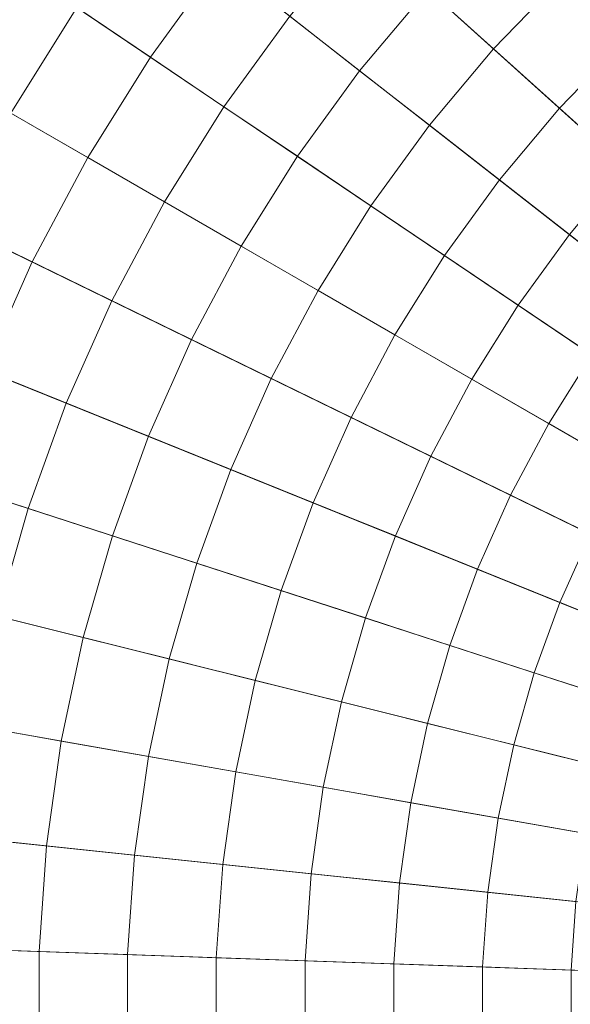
# Model space of a CAD drawing. Header units: centimetres. Extents: x -3.03 to 4.16, y -5.77 to 1.42.
# Tile 245 of 256: x 0.06 to 0.24, y -2.18 to -1.85. Entities that reach past the tile are written whole.
import ezdxf

# ---------------------------------------------------------------- set-up
doc = ezdxf.new("R2010")
doc.units = ezdxf.units.CM
doc.header["$LTSCALE"] = 2.54
doc.layers.add('Lucido design-1', color=7, linetype='Continuous')

# ---------------------------------------------------------------- blocks, each defined once
blk = doc.blocks.new('Gruppo-1')
at = {"color": 142, "linetype": 'Continuous', "lineweight": 9}
for points in [[(-0.12923, -1.45724, 36.24157), (-0.17768, -1.50742, 36.24157), (0.56504, -2.17617, 36.24157), (-0.12923, -1.45724, 36.24157)], [(0.56504, -2.17617, 37.14882), (-0.17768, -1.50742, 37.14882), (-0.12923, -1.45724, 37.14882), (0.56504, -2.17617, 37.14882)], [(-0.17768, -1.50742, 36.24157), (-0.22253, -1.56086, 36.24157), (0.56504, -2.17617, 36.24157), (-0.17768, -1.50742, 36.24157)], [(0.56504, -2.17617, 37.14882), (-0.22253, -1.56086, 37.14882), (-0.17768, -1.50742, 37.14882), (0.56504, -2.17617, 37.14882)], [(-0.22253, -1.56086, 36.24157), (-0.26353, -1.61729, 36.24157), (0.56504, -2.17617, 36.24157), (-0.22253, -1.56086, 36.24157)], [(0.56504, -2.17617, 37.14882), (-0.26353, -1.61729, 37.14882), (-0.22253, -1.56086, 37.14882), (0.56504, -2.17617, 37.14882)], [(-0.26353, -1.61729, 36.24157), (-0.3005, -1.67645, 36.24157), (0.56504, -2.17617, 36.24157), (-0.26353, -1.61729, 36.24157)], [(0.56504, -2.17617, 37.14882), (-0.3005, -1.67645, 37.14882), (-0.26353, -1.61729, 37.14882), (0.56504, -2.17617, 37.14882)], [(-0.3005, -1.67645, 36.24157), (-0.33325, -1.73805, 36.24157), (0.56504, -2.17617, 36.24157), (-0.3005, -1.67645, 36.24157)], [(0.56504, -2.17617, 37.14882), (-0.33325, -1.73805, 37.14882), (-0.3005, -1.67645, 37.14882), (0.56504, -2.17617, 37.14882)], [(-0.33325, -1.73805, 36.24157), (-0.36162, -1.80178, 36.24157), (0.56504, -2.17617, 36.24157), (-0.33325, -1.73805, 36.24157)], [(0.56504, -2.17617, 37.14882), (-0.36162, -1.80178, 37.14882), (-0.33325, -1.73805, 37.14882), (0.56504, -2.17617, 37.14882)], [(-0.36162, -1.80178, 36.24157), (-0.38548, -1.86733, 36.24157), (0.56504, -2.17617, 36.24157), (-0.36162, -1.80178, 36.24157)], [(0.56504, -2.17617, 37.14882), (-0.38548, -1.86733, 37.14882), (-0.36162, -1.80178, 37.14882), (0.56504, -2.17617, 37.14882)], [(-0.38548, -1.86733, 36.24157), (-0.40471, -1.93439, 36.24157), (0.56504, -2.17617, 36.24157), (-0.38548, -1.86733, 36.24157)], [(0.56504, -2.17617, 37.14882), (-0.40471, -1.93439, 37.14882), (-0.38548, -1.86733, 37.14882), (0.56504, -2.17617, 37.14882)], [(-0.40471, -1.93439, 36.24157), (-0.41921, -2.00262, 36.24157), (0.56504, -2.17617, 36.24157), (-0.40471, -1.93439, 36.24157)], [(0.56504, -2.17617, 37.14882), (-0.41921, -2.00262, 37.14882), (-0.40471, -1.93439, 37.14882), (0.56504, -2.17617, 37.14882)], [(-0.41921, -2.00262, 36.24157), (-0.42892, -2.0717, 36.24157), (0.56504, -2.17617, 36.24157), (-0.41921, -2.00262, 36.24157)], [(0.56504, -2.17617, 37.14882), (-0.42892, -2.0717, 37.14882), (-0.41921, -2.00262, 37.14882), (0.56504, -2.17617, 37.14882)], [(-0.42892, -2.0717, 36.24157), (-0.43379, -2.14129, 36.24157), (0.56504, -2.17617, 36.24157), (-0.42892, -2.0717, 36.24157)], [(0.56504, -2.17617, 37.14882), (-0.43379, -2.14129, 37.14882), (-0.42892, -2.0717, 37.14882), (0.56504, -2.17617, 37.14882)], [(-0.43379, -2.14129, 36.24157), (-0.43379, -2.21105, 36.24157), (0.56504, -2.17617, 36.24157), (-0.43379, -2.14129, 36.24157)], [(0.56504, -2.17617, 37.14882), (-0.43379, -2.21105, 37.14882), (-0.43379, -2.14129, 37.14882), (0.56504, -2.17617, 37.14882)]]:
    blk.add_polyline3d(points, dxfattribs=at)
for points in [[(0.31401, 1.41369, 37.14766), (0.06421, 1.38743, 37.14766), (0.56474, -2.17403, 37.14766), (0.56489, -2.17401, 37.14766)], [(0.06421, 1.38743, 37.14766), (-0.18316, 1.34382, 37.14766), (0.56459, -2.17406, 37.14766), (0.56474, -2.17403, 37.14766)], [(-0.18316, 1.34382, 37.14766), (-0.42688, 1.28305, 37.14766), (0.56444, -2.17409, 37.14766), (0.56459, -2.17406, 37.14766)], [(-0.42688, 1.28305, 37.14766), (-0.66576, 1.20543, 37.14766), (0.5643, -2.17414, 37.14766), (0.56444, -2.17409, 37.14766)], [(-0.66576, 1.20543, 37.14766), (-0.89865, 1.11134, 37.14766), (0.56416, -2.1742, 37.14766), (0.5643, -2.17414, 37.14766)], [(-0.89865, 1.11134, 37.14766), (-1.12441, 1.00123, 37.14766), (0.56403, -2.17426, 37.14766), (0.56416, -2.1742, 37.14766)], [(-1.12441, 1.00123, 37.14766), (-1.34194, 0.87564, 37.14766), (0.56389, -2.17434, 37.14766), (0.56403, -2.17426, 37.14766)], [(-1.34194, 0.87564, 37.14766), (-1.55018, 0.73518, 37.14766), (0.56377, -2.17442, 37.14766), (0.56389, -2.17434, 37.14766)], [(-1.55018, 0.73518, 37.14766), (-1.74811, 0.58054, 37.14766), (0.56365, -2.17451, 37.14766), (0.56377, -2.17442, 37.14766)], [(-1.74811, 0.58054, 37.14766), (-1.93478, 0.41246, 37.14766), (0.56354, -2.17462, 37.14766), (0.56365, -2.17451, 37.14766)], [(-1.93478, 0.41246, 37.14766), (-2.10926, 0.23178, 37.14766), (0.56343, -2.17472, 37.14766), (0.56354, -2.17462, 37.14766)], [(-2.10926, 0.23178, 37.14766), (-2.27072, 0.03937, 37.14766), (0.56334, -2.17484, 37.14766), (0.56343, -2.17472, 37.14766)], [(-2.27072, 0.03937, 37.14766), (-2.41836, -0.16384, 37.14766), (0.56325, -2.17496, 37.14766), (0.56334, -2.17484, 37.14766)], [(-2.41836, -0.16384, 37.14766), (-2.55146, -0.37686, 37.14766), (0.56317, -2.17509, 37.14766), (0.56325, -2.17496, 37.14766)], [(-2.55146, -0.37686, 37.14766), (-2.66938, -0.59864, 37.14766), (0.5631, -2.17522, 37.14766), (0.56317, -2.17509, 37.14766)], [(-2.66938, -0.59864, 37.14766), (-2.77155, -0.8281, 37.14766), (0.56304, -2.17536, 37.14766), (0.5631, -2.17522, 37.14766)], [(-2.77155, -0.8281, 37.14766), (-2.85746, -1.06413, 37.14766), (0.56298, -2.1755, 37.14766), (0.56304, -2.17536, 37.14766)], [(-2.85746, -1.06413, 37.14766), (-2.92669, -1.30558, 37.14766), (0.56294, -2.17565, 37.14766), (0.56298, -2.1755, 37.14766)], [(-2.92669, -1.30558, 37.14766), (-2.97891, -1.55128, 37.14766), (0.56291, -2.17579, 37.14766), (0.56294, -2.17565, 37.14766)], [(-2.97891, -1.55128, 37.14766), (-3.01387, -1.80001, 37.14766), (0.56289, -2.17594, 37.14766), (0.56291, -2.17579, 37.14766)], [(-3.01387, -1.80001, 37.14766), (-3.03139, -2.05058, 37.14766), (0.56288, -2.17609, 37.14766), (0.56289, -2.17594, 37.14766)], [(0.12719, -1.83409, 38.22871), (0.1044, -1.86546, 38.22871), (0.0803, -1.84921, 38.22617), (0.10429, -1.81619, 38.22617)], [(0.28267, -1.83965, 38.23789), (0.25988, -1.86017, 38.23789), (0.23967, -1.83924, 38.23574), (0.26396, -1.81736, 38.23574)], [(0.23967, -1.83924, 38.23574), (0.21696, -1.86275, 38.23574), (0.19534, -1.84329, 38.2335), (0.21946, -1.81831, 38.2335)], [(0.19534, -1.84329, 38.2335), (0.17302, -1.86989, 38.2335), (0.1501, -1.85198, 38.23116), (0.17373, -1.82383, 38.23116)], [(0.0803, -1.84921, 38.22617), (0.05867, -1.88382, 38.22617), (0.03351, -1.86929, 38.22352), (0.05621, -1.83296, 38.22352)], [(0.1501, -1.85198, 38.23116), (0.1285, -1.88172, 38.23116), (0.1044, -1.86546, 38.22871), (0.12719, -1.83409, 38.22871)], [(0.25988, -1.86017, 38.23789), (0.23858, -1.88222, 38.23789), (0.21696, -1.86275, 38.23574), (0.23967, -1.83924, 38.23574)], [(0.21696, -1.86275, 38.23574), (0.19594, -1.8878, 38.23574), (0.17302, -1.86989, 38.2335), (0.19534, -1.84329, 38.2335)], [(0.1044, -1.86546, 38.22871), (0.08384, -1.89835, 38.22871), (0.05867, -1.88382, 38.22617), (0.0803, -1.84921, 38.22617)], [(0.17302, -1.86989, 38.2335), (0.15261, -1.89798, 38.2335), (0.1285, -1.88172, 38.23116), (0.1501, -1.85198, 38.23116)], [(0.2801, -1.8811, 38.23993), (0.26021, -1.9017, 38.23993), (0.23858, -1.88222, 38.23789), (0.25988, -1.86017, 38.23789)], [(0.23858, -1.88222, 38.23789), (0.21887, -1.90571, 38.23789), (0.19594, -1.8878, 38.23574), (0.21696, -1.86275, 38.23574)], [(0.1285, -1.88172, 38.23116), (0.10902, -1.91289, 38.23116), (0.08384, -1.89835, 38.22871), (0.1044, -1.86546, 38.22871)], [(0.19594, -1.8878, 38.23574), (0.17673, -1.91425, 38.23574), (0.15261, -1.89798, 38.2335), (0.17302, -1.86989, 38.2335)], [(0.15261, -1.89798, 38.2335), (0.13421, -1.92743, 38.2335), (0.10902, -1.91289, 38.23116), (0.1285, -1.88172, 38.23116)], [(0.26021, -1.9017, 38.23993), (0.24181, -1.92363, 38.23993), (0.21887, -1.90571, 38.23789), (0.23858, -1.88222, 38.23789)], [(0.08384, -1.89835, 38.22871), (0.06564, -1.93259, 38.22871), (0.03951, -1.91985, 38.22617), (0.05867, -1.88382, 38.22617)], [(0.21887, -1.90571, 38.23789), (0.20085, -1.93052, 38.23789), (0.17673, -1.91425, 38.23574), (0.19594, -1.8878, 38.23574)], [(0.10902, -1.91289, 38.23116), (0.09177, -1.94534, 38.23116), (0.06564, -1.93259, 38.22871), (0.08384, -1.89835, 38.22871)], [(0.17673, -1.91425, 38.23574), (0.1594, -1.94197, 38.23574), (0.13421, -1.92743, 38.2335), (0.15261, -1.89798, 38.2335)], [(0.28184, -1.92118, 38.24187), (0.26475, -1.94155, 38.24187), (0.24181, -1.92363, 38.23993), (0.26021, -1.9017, 38.23993)], [(0.24181, -1.92363, 38.23993), (0.22498, -1.94679, 38.23993), (0.20085, -1.93052, 38.23789), (0.21887, -1.90571, 38.23789)], [(0.13421, -1.92743, 38.2335), (0.11791, -1.95809, 38.2335), (0.09177, -1.94534, 38.23116), (0.10902, -1.91289, 38.23116)], [(0.20085, -1.93052, 38.23789), (0.1846, -1.95652, 38.23789), (0.1594, -1.94197, 38.23574), (0.17673, -1.91425, 38.23574)], [(0.06564, -1.93259, 38.22871), (0.04986, -1.96802, 38.22871), (0.02291, -1.95714, 38.22617), (0.03951, -1.91985, 38.22617)], [(0.26475, -1.94155, 38.24187), (0.24911, -1.96307, 38.24187), (0.22498, -1.94679, 38.23993), (0.24181, -1.92363, 38.23993)], [(0.1594, -1.94197, 38.23574), (0.14405, -1.97084, 38.23574), (0.11791, -1.95809, 38.2335), (0.13421, -1.92743, 38.2335)], [(0.22498, -1.94679, 38.23993), (0.2098, -1.97107, 38.23993), (0.1846, -1.95652, 38.23789), (0.20085, -1.93052, 38.23789)], [(0.09177, -1.94534, 38.23116), (0.07682, -1.97892, 38.23116), (0.04986, -1.96802, 38.22871), (0.06564, -1.93259, 38.22871)], [(0.1846, -1.95652, 38.23789), (0.1702, -1.9836, 38.23789), (0.14405, -1.97084, 38.23574), (0.1594, -1.94197, 38.23574)], [(0.11791, -1.95809, 38.2335), (0.10378, -1.98981, 38.2335), (0.07682, -1.97892, 38.23116), (0.09177, -1.94534, 38.23116)], [(0.24911, -1.96307, 38.24187), (0.23502, -1.98563, 38.24187), (0.2098, -1.97107, 38.23993), (0.22498, -1.94679, 38.23993)], [(0.2098, -1.97107, 38.23993), (0.19636, -1.99635, 38.23993), (0.1702, -1.9836, 38.23789), (0.1846, -1.95652, 38.23789)], [(0.14405, -1.97084, 38.23574), (0.13075, -2.00071, 38.23574), (0.10378, -1.98981, 38.2335), (0.11791, -1.95809, 38.2335)], [(0.27325, -1.97936, 38.24371), (0.26023, -2.00019, 38.24371), (0.23502, -1.98563, 38.24187), (0.24911, -1.96307, 38.24187)], [(0.07682, -1.97892, 38.23116), (0.06425, -2.01345, 38.23116), (0.0366, -2.00447, 38.22871), (0.04986, -1.96802, 38.22871)], [(0.1702, -1.9836, 38.23789), (0.15773, -2.01161, 38.23789), (0.13075, -2.00071, 38.23574), (0.14405, -1.97084, 38.23574)], [(0.23502, -1.98563, 38.24187), (0.22253, -2.00912, 38.24187), (0.19636, -1.99635, 38.23993), (0.2098, -1.97107, 38.23993)], [(0.10378, -1.98981, 38.2335), (0.09191, -2.02244, 38.2335), (0.06425, -2.01345, 38.23116), (0.07682, -1.97892, 38.23116)], [(0.19636, -1.99635, 38.23993), (0.18472, -2.02251, 38.23993), (0.15773, -2.01161, 38.23789), (0.1702, -1.9836, 38.23789)], [(0.26023, -2.00019, 38.24371), (0.2487, -2.02188, 38.24371), (0.22253, -2.00912, 38.24187), (0.23502, -1.98563, 38.24187)], [(0.13075, -2.00071, 38.23574), (0.11957, -2.03143, 38.23574), (0.09191, -2.02244, 38.2335), (0.10378, -1.98981, 38.2335)], [(0.22253, -2.00912, 38.24187), (0.21171, -2.03342, 38.24187), (0.18472, -2.02251, 38.23993), (0.19636, -1.99635, 38.23993)], [(0.15773, -2.01161, 38.23789), (0.14725, -2.04042, 38.23789), (0.11957, -2.03143, 38.23574), (0.13075, -2.00071, 38.23574)], [(0.06425, -2.01345, 38.23116), (0.05412, -2.04878, 38.23116), (0.02591, -2.04175, 38.22871), (0.0366, -2.00447, 38.22871)], [(0.18472, -2.02251, 38.23993), (0.17493, -2.04941, 38.23993), (0.14725, -2.04042, 38.23789), (0.15773, -2.01161, 38.23789)], [(0.2487, -2.02188, 38.24371), (0.23871, -2.04432, 38.24371), (0.21171, -2.03342, 38.24187), (0.22253, -2.00912, 38.24187)], [(0.09191, -2.02244, 38.2335), (0.08234, -2.05582, 38.2335), (0.05412, -2.04878, 38.23116), (0.06425, -2.01345, 38.23116)], [(0.11957, -2.03143, 38.23574), (0.11056, -2.06286, 38.23574), (0.08234, -2.05582, 38.2335), (0.09191, -2.02244, 38.2335)], [(0.21171, -2.03342, 38.24187), (0.20261, -2.05841, 38.24187), (0.17493, -2.04941, 38.23993), (0.18472, -2.02251, 38.23993)], [(0.27488, -2.03465, 38.24544), (0.26571, -2.05523, 38.24544), (0.23871, -2.04432, 38.24371), (0.2487, -2.02188, 38.24371)], [(0.14725, -2.04042, 38.23789), (0.13879, -2.0699, 38.23789), (0.11056, -2.06286, 38.23574), (0.11957, -2.03143, 38.23574)], [(0.23871, -2.04432, 38.24371), (0.2303, -2.06741, 38.24371), (0.20261, -2.05841, 38.24187), (0.21171, -2.03342, 38.24187)], [(0.17493, -2.04941, 38.23993), (0.16703, -2.07694, 38.23993), (0.13879, -2.0699, 38.23789), (0.14725, -2.04042, 38.23789)], [(0.26571, -2.05523, 38.24544), (0.258, -2.07641, 38.24544), (0.2303, -2.06741, 38.24371), (0.23871, -2.04432, 38.24371)], [(-3.03139, -2.05058, 37.14766), (-3.03139, -2.30176, 37.14766), (0.56288, -2.17625, 37.14766), (0.56288, -2.17609, 37.14766)], [(0.08234, -2.05582, 38.2335), (0.07512, -2.08978, 38.2335), (0.04648, -2.08473, 38.23116), (0.05412, -2.04878, 38.23116)], [(0.20261, -2.05841, 38.24187), (0.19528, -2.08398, 38.24187), (0.16703, -2.07694, 38.23993), (0.17493, -2.04941, 38.23993)], [(0.11056, -2.06286, 38.23574), (0.10376, -2.09483, 38.23574), (0.07512, -2.08978, 38.2335), (0.08234, -2.05582, 38.2335)], [(0.2303, -2.06741, 38.24371), (0.22353, -2.09102, 38.24371), (0.19528, -2.08398, 38.24187), (0.20261, -2.05841, 38.24187)], [(0.13879, -2.0699, 38.23789), (0.13242, -2.09989, 38.23789), (0.10376, -2.09483, 38.23574), (0.11056, -2.06286, 38.23574)], [(0.16703, -2.07694, 38.23993), (0.16108, -2.10494, 38.23993), (0.13242, -2.09989, 38.23789), (0.13879, -2.0699, 38.23789)], [(0.258, -2.07641, 38.24544), (0.25179, -2.09807, 38.24544), (0.22353, -2.09102, 38.24371), (0.2303, -2.06741, 38.24371)], [(0.19528, -2.08398, 38.24187), (0.18975, -2.11, 38.24187), (0.16108, -2.10494, 38.23993), (0.16703, -2.07694, 38.23993)], [(0.07512, -2.08978, 38.2335), (0.07028, -2.12417, 38.2335), (0.04136, -2.12113, 38.23116), (0.04648, -2.08473, 38.23116)], [(0.22353, -2.09102, 38.24371), (0.21843, -2.11505, 38.24371), (0.18975, -2.11, 38.24187), (0.19528, -2.08398, 38.24187)], [(0.10376, -2.09483, 38.23574), (0.09921, -2.12721, 38.23574), (0.07028, -2.12417, 38.2335), (0.07512, -2.08978, 38.2335)], [(0.25179, -2.09807, 38.24544), (0.24711, -2.12011, 38.24544), (0.21843, -2.11505, 38.24371), (0.22353, -2.09102, 38.24371)], [(0.13242, -2.09989, 38.23789), (0.12815, -2.13025, 38.23789), (0.09921, -2.12721, 38.23574), (0.10376, -2.09483, 38.23574)], [(0.16108, -2.10494, 38.23993), (0.1571, -2.13329, 38.23993), (0.12815, -2.13025, 38.23789), (0.13242, -2.09989, 38.23789)], [(0.18975, -2.11, 38.24187), (0.18605, -2.13634, 38.24187), (0.1571, -2.13329, 38.23993), (0.16108, -2.10494, 38.23993)], [(0.21843, -2.11505, 38.24371), (0.21501, -2.13938, 38.24371), (0.18605, -2.13634, 38.24187), (0.18975, -2.11, 38.24187)], [(0.24711, -2.12011, 38.24544), (0.24397, -2.14242, 38.24544), (0.21501, -2.13938, 38.24371), (0.21843, -2.11505, 38.24371)], [(0.07028, -2.12417, 38.2335), (0.06786, -2.15881, 38.2335), (0.0388, -2.15779, 38.23116), (0.04136, -2.12113, 38.23116)], [(0.09921, -2.12721, 38.23574), (0.09693, -2.15982, 38.23574), (0.06786, -2.15881, 38.2335), (0.07028, -2.12417, 38.2335)], [(0.12815, -2.13025, 38.23789), (0.12601, -2.16084, 38.23789), (0.09693, -2.15982, 38.23574), (0.09921, -2.12721, 38.23574)], [(0.1571, -2.13329, 38.23993), (0.1551, -2.16185, 38.23993), (0.12601, -2.16084, 38.23789), (0.12815, -2.13025, 38.23789)], [(0.18605, -2.13634, 38.24187), (0.18419, -2.16287, 38.24187), (0.1551, -2.16185, 38.23993), (0.1571, -2.13329, 38.23993)], [(0.21501, -2.13938, 38.24371), (0.21329, -2.16389, 38.24371), (0.18419, -2.16287, 38.24187), (0.18605, -2.13634, 38.24187)], [(0.24397, -2.14242, 38.24544), (0.2424, -2.1649, 38.24544), (0.21329, -2.16389, 38.24371), (0.21501, -2.13938, 38.24371)], [(0.06786, -2.15881, 38.2335), (0.06786, -2.19353, 38.2335), (0.0388, -2.19455, 38.23116), (0.0388, -2.15779, 38.23116)], [(0.09693, -2.15982, 38.23574), (0.09693, -2.19252, 38.23574), (0.06786, -2.19353, 38.2335), (0.06786, -2.15881, 38.2335)], [(0.12601, -2.16084, 38.23789), (0.12601, -2.1915, 38.23789), (0.09693, -2.19252, 38.23574), (0.09693, -2.15982, 38.23574)], [(0.1551, -2.16185, 38.23993), (0.1551, -2.19049, 38.23993), (0.12601, -2.1915, 38.23789), (0.12601, -2.16084, 38.23789)], [(0.18419, -2.16287, 38.24187), (0.18419, -2.18947, 38.24187), (0.1551, -2.19049, 38.23993), (0.1551, -2.16185, 38.23993)], [(0.21329, -2.16389, 38.24371), (0.21329, -2.18845, 38.24371), (0.18419, -2.18947, 38.24187), (0.18419, -2.16287, 38.24187)], [(0.2424, -2.1649, 38.24544), (0.2424, -2.18744, 38.24544), (0.21329, -2.18845, 38.24371), (0.21329, -2.16389, 38.24371)]]:
    blk.add_3dface(points, dxfattribs=at)

msp = doc.modelspace()

# ---------------------------------------------------------------- block references
at = {"layer": 'Lucido design-1', "color": 7}
msp.add_blockref('Gruppo-1', (0, 0), dxfattribs=at)

doc.saveas('drawing.dxf')
